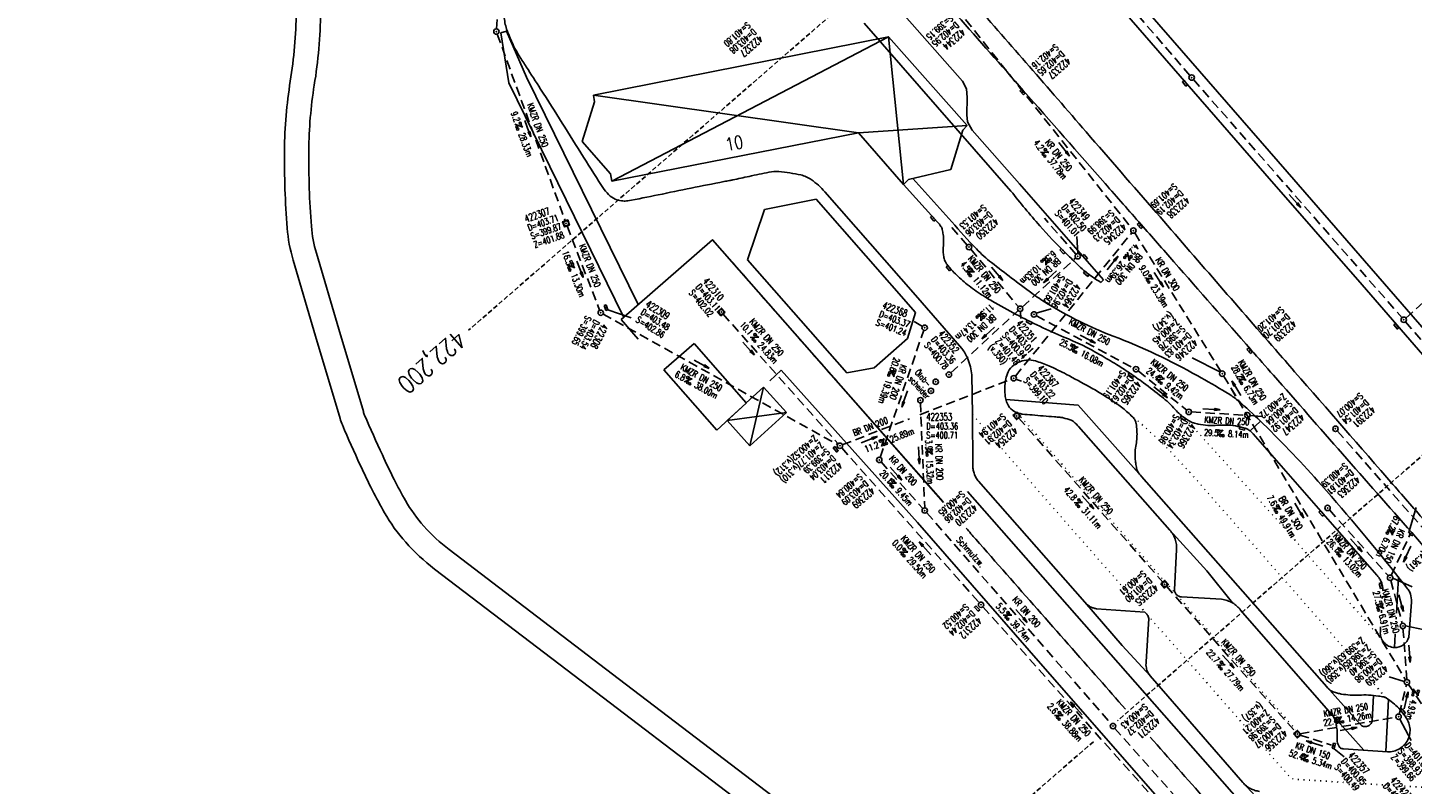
# Model space of a CAD drawing. Extents: x 451514 to 452057, y 434110 to 434694.
# Tile 13 of 16: x 451514 to 451706, y 434457 to 434562. Entities that reach past the tile are written whole.
import ezdxf
from ezdxf.enums import TextEntityAlignment as Align

# ---------------------------------------------------------------- set-up
doc = ezdxf.new("R2010")
doc.units = 0
doc.header["$LTSCALE"] = 1.3
doc.header["$MEASUREMENT"] = 0
for name, pattern in [('AUSGEZOGEN', [0]), ('GESTRICH-X2', [1.5, 1, -0.5]), ('GESTRICHELT', [0.75, 0.5, -0.25]), ('PUNKTX2_STR', [0.6, 0.1, -0.5])]:
    doc.linetypes.add(name, pattern=pattern)
doc.layers.get('0').update_dxf_attribs({"linetype": 'CONTINUOUS'})
for name, color, linetype in [('FBR', 8, 'CONTINUOUS'), ('GEBAEUDE', 6, 'CONTINUOUS'), ('HAUSNR', 7, 'AUSGEZOGEN'), ('HEKTOM', 1, 'GESTRICHELT'), ('KANAL', 7, 'GESTRICH-X2'), ('NUTZUNG', 8, 'PUNKTX2_STR'), ('PFEIL', 7, 'CONTINUOUS'), ('SCHACHTNR', 6, 'CONTINUOUS'), ('SCHMUTZWASSER', 30, 'GESTRICH-X2'), ('SCHRIFT', 7, 'CONTINUOUS'), ('SCHSYMBOL', 7, 'CONTINUOUS'), ('SIGNATUR', 7, 'CONTINUOUS'), ('TEXTO', 4, 'CONTINUOUS'), ('TEXTU', 4, 'CONTINUOUS')]:
    doc.layers.add(name, color=color, linetype=linetype)
doc.styles.add('ROMANS', font='romans.shx', dxfattribs={"width": 0.8})

# ---------------------------------------------------------------- blocks, each defined once
blk = doc.blocks.new('PFEIL2')
at = {"color": 0}
for p, q in [((0.88, 0), (-2.4, -0.01)), ((0.88, -0.27), (0.88, 0.28)), ((0.88, 0.28), (2.43, 0.01)), ((0.91, 0.27), (0.88, 0.26)), ((0.97, 0.26), (0.88, 0.25)), ((1.02, 0.25), (0.88, 0.23)), ((1.07, 0.24), (0.88, 0.21)), ((1.13, 0.23), (0.88, 0.19)), ((1.18, 0.22), (0.88, 0.17)), ((1.24, 0.21), (0.88, 0.15)), ((1.29, 0.21), (0.88, 0.14)), ((1.34, 0.2), (0.88, 0.12)), ((1.4, 0.19), (0.88, 0.1)), ((1.45, 0.18), (0.88, 0.08)), ((1.51, 0.17), (0.88, 0.06)), ((1.56, 0.16), (0.88, 0.04)), ((1.61, 0.15), (0.88, 0.02)), ((1.67, 0.14), (0.88, 0.01)), ((1.72, 0.13), (0.88, -0.01)), ((1.78, 0.12), (0.88, -0.03)), ((1.83, 0.11), (0.88, -0.05)), ((1.88, 0.1), (0.88, -0.07)), ((1.94, 0.09), (0.88, -0.09)), ((2.05, 0.08), (0.88, -0.12)), ((1.99, 0.08), (0.88, -0.11)), ((2.1, 0.07), (0.88, -0.14)), ((2.15, 0.06), (0.88, -0.16)), ((2.21, 0.05), (0.88, -0.18)), ((2.26, 0.04), (0.88, -0.2)), ((2.32, 0.03), (0.88, -0.22)), ((2.37, 0.02), (0.88, -0.23)), ((2.42, 0.01), (0.88, -0.25)), ((2.43, 0.01), (0.88, -0.27))]:
    blk.add_line(p, q, dxfattribs=at)
blk = doc.blocks.new('30')
at = {"color": 0}
for p, q in [((-0.75, -0.29), (-0.75, 0.29)), ((-0.75, 0.29), (0.75, 0.29)), ((0.75, 0.29), (0.75, -0.29)), ((0.75, -0.29), (-0.75, -0.29))]:
    blk.add_line(p, q, dxfattribs=at)
blk.add_point((0, 0), dxfattribs=at)
blk = doc.blocks.new('GST')
at = {"color": 0}
blk.add_circle((0, 0), 0.75, dxfattribs=at)
blk.add_point((0, 0), dxfattribs=at)
blk = doc.blocks.new('10')
blk.add_blockref('GST', (0, 0))
blk = doc.blocks.new('PROM')
blk.add_line((1.57, 1.82), (0.02, 0.02))
for centre, radius in [((0.32, 1.51), 0.317), ((0.94, 0.29), 0.283), ((1.64, 0.29), 0.283)]:
    blk.add_circle(centre, radius)
blk.add_arc((0.99, 2.68), 1.03, 239.1414, 303.3549)
blk = doc.blocks.new('17')
blk.add_lwpolyline([(-0.76, -1.22), (0.75, -1.22), (0.75, -1.8), (-0.76, -1.8)], close=True)
blk.add_blockref('GST', (0, 0))
blk = doc.blocks.new('20')
blk.add_lwpolyline([(-0.75, -0.75), (0.75, -0.75), (0.75, 0.75), (-0.75, 0.75)], close=True)
blk.add_circle((0, 0), 0.676)
blk.add_point((0, 0))
blk = doc.blocks.new('30S')
at = {"color": 0}
for p, q in [((-0.75, -0.58), (-0.75, 0)), ((-0.75, 0), (0.75, 0)), ((0.75, 0), (0.75, -0.58)), ((0.75, -0.58), (-0.75, -0.58))]:
    blk.add_line(p, q, dxfattribs=at)
blk.add_point((0, 0), dxfattribs=at)

msp = doc.modelspace()

# ---------------------------------------------------------------- linework, layer by layer
for points in [[(451674.44, 434554.24), (451674.93, 434553.67), (451674.71, 434553.48), (451674.22, 434554.05)], [(451703.79, 434520.51), (451704.28, 434519.94), (451704.06, 434519.75), (451703.57, 434520.32)]]:
    msp.add_lwpolyline(points, close=True)
at = {"layer": 'FBR'}
for p, q in [((451640.21, 434534.59), (451635.51, 434539.84)), ((451642.2, 434534.65), (451636.79, 434540.64))]:
    msp.add_line(p, q, dxfattribs=at)
for points in [[(451737.79, 434456.16, -0.007096), (451729.38, 434465.25, -0.001555), (451718.86, 434477.02, -0.00127), (451706.06, 434491.5, -0.000027), (451686.85, 434513.35, -0.000164), (451683.73, 434516.9, -0.000081), (451673.04, 434529.08, 0.000191), (451668.49, 434534.26, 0.000146), (451663.49, 434539.94, 0.000064), (451652.13, 434552.86, 0.000307), (451642.9, 434563.33, -0.000432), (451636.35, 434570.76, -0.000524), (451629.83, 434578.19, 0.000322), (451619.24, 434590.27, 0.00031), (451608.63, 434602.33, -0.000618), (451603.33, 434608.38, -0.000111), (451597.68, 434614.83, -0.000055), (451586.28, 434627.86, -0.000002), (451573.15, 434642.87, -0.000008), (451570.5, 434645.9, -0.000009), (451565.71, 434651.37, -0.000004), (451554.1, 434664.65, -0.000055), (451542.59, 434677.82, -0.000089), (451540.01, 434680.77, -0.000119)], [(451542.59, 434683.02, 0.000002), (451543.16, 434682.36, 0.00031), (451550.81, 434673.58, -0.000208), (451558.45, 434664.79, -0.000436), (451566.22, 434655.85, 0.000598), (451573.99, 434646.9, 0.000202), (451583.36, 434636.15, -0.000162), (451592.72, 434625.41, -0.000009), (451606.08, 434610.07, -0.000049), (451608.68, 434607.08, -0.000012), (451615.34, 434599.42, 0.000011), (451622.01, 434591.76, 0.000008), (451625.44, 434587.82, 0.000002), (451637.46, 434574.01, 0.000133), (451645.21, 434565.1, -0.00012), (451652.97, 434556.2, -0.000604), (451660.86, 434547.11, 0.000489), (451670.59, 434535.91, 0.000118), (451678.91, 434526.34, 0.000119), (451687.13, 434516.9, 0.000106), (451689.8, 434513.84, 0.000021), (451703.45, 434498.18, 0.000283), (451708.11, 434492.85, 0.000124), (451718.76, 434480.67, 0.003159)], [(451682.33, 434411.2), (451651.88, 434431.5), (451621.32, 434451.88), (451596.87, 434470.5), (451572.42, 434489.14, -0.048524), (451568.9, 434492.4, -0.052248), (451566.36, 434495.94, -0.011539), (451564.78, 434498.89, -0.010375), (451563.14, 434502.28, -0.004775), (451560.68, 434507.78, -0.030597), (451560.5, 434508.29), (451557.11, 434519.74), (451553.99, 434530.27, -0.052429), (451553.29, 434534.02, -0.021856), (451552.93, 434544.55, -0.037742), (451553.69, 434553.61, 0.037484), (451554.56, 434563.75, 0.017267), (451554.24, 434576.42, 0.027175), (451553.31, 434584.64, 0.008534), (451552.24, 434590.37, 0.012272), (451551.31, 434594.4, 0.011446), (451550.33, 434597.88, 0.007026), (451548.58, 434603.34, 0.02096), (451544.6, 434613.69, 0.021822)], [(451680.46, 434408.39), (451650.01, 434428.69), (451619.36, 434449.13), (451594.83, 434467.82), (451570.37, 434486.45, -0.048524), (451566.38, 434490.16, -0.052248), (451563.43, 434494.27, -0.011539), (451561.77, 434497.36, -0.010375), (451560.07, 434500.87, -0.004775), (451557.59, 434506.44, -0.030597), (451557.26, 434507.33), (451553.87, 434518.78), (451550.75, 434529.31, -0.052429), (451549.93, 434533.76, -0.021856), (451549.55, 434544.58, -0.037742), (451550.36, 434554.15, 0.037484), (451551.18, 434563.78, 0.017267), (451550.87, 434576.22, 0.027175), (451549.98, 434584.08, 0.008534), (451548.93, 434589.69, 0.012272), (451548.04, 434593.56, 0.011446), (451547.1, 434596.89, 0.007026), (451545.38, 434602.26, 0.02096), (451541.5, 434612.35, 0.021822)], [(451580.07, 434562.93, 0.067579), (451580.47, 434561.17, 0.021683), (451581.37, 434559.08, 0.030238), (451582.16, 434557.65, 0.000935), (451583.12, 434556.15, -0.000454), (451585.11, 434553.06, -0.003581), (451591.07, 434543.61, 0.007529), (451593.94, 434539.14, 0.075641), (451594.79, 434538.21, 0.091378), (451595.7, 434537.7, 0.054455), (451596.53, 434537.53, 0.069379), (451597.19, 434537.55, 0.00763), (451601.45, 434538.38, -0.003564), (451610.57, 434540.22, -0.000015), (451611.33, 434540.37, 0.000024), (451611.79, 434540.46, 0.007053), (451614.05, 434540.94, -0.005708), (451616.83, 434541.53, -0.071534), (451618.18, 434541.6, -0.031093), (451621.24, 434541.14, -0.100876), (451622.69, 434540.5, -0.063093), (451624.56, 434538.79)], [(451650.41, 434538.9, 0.014938), (451654.41, 434534.09, 0.018165), (451657.96, 434530.36, 0.00062), (451659.57, 434528.79, 0.001976), (451660.07, 434528.31, 0.031286), (451661.04, 434527.48, 0.018038), (451662.87, 434526.23)], [(451684.02, 434505.23, 0.04671), (451683.45, 434505.73, 0.07758), (451683.05, 434505.93, 0.014769), (451682.49, 434506.1, 0.014557), (451681.92, 434506.24, 0.07236), (451679.11, 434506.4, -0.075206), (451676.41, 434506.57, -0.008321), (451675.75, 434506.73, -0.028292), (451675.57, 434506.79, -0.041187), (451675.23, 434506.95, -0.021038), (451674.63, 434507.33, -0.057984), (451673.22, 434508.58, 0.042236), (451671.34, 434510.35, 0.008751), (451668.82, 434512.29, 0.011587), (451666.86, 434513.68, 0.009702), (451665.05, 434514.84, 0.007916), (451662.8, 434516.18, 0.031969), (451657.77, 434518.65, -0.024341), (451651.13, 434521.79, -0.007414), (451647.82, 434523.62, -0.014073), (451646.12, 434524.66, -0.027206), (451644.11, 434526.12, -0.030612), (451642.5, 434527.62, -0.012343), (451641.82, 434528.36, -0.027337), (451641.54, 434528.72, -0.026327), (451641.31, 434529.1, -0.038406), (451641.18, 434529.38, -0.043153), (451641.1, 434529.69, -0.021616), (451641.02, 434530.32, -0.048018), (451641.03, 434531.31, 0.042329), (451641.05, 434532.44, 0.022842), (451641, 434532.87, 0.013941), (451640.87, 434533.57, 0.090314), (451640.7, 434533.99, 0.053944), (451640.21, 434534.59)], [(451642.2, 434534.65, 0.018585), (451645.62, 434530.87, 0.033399), (451647.73, 434528.97, 0.007406), (451653.3, 434524.74, 0.020868), (451655.35, 434523.35, 0.046692), (451664.62, 434518.77, -0.037217), (451676.34, 434513.26, -0.004065), (451680.25, 434511, -0.018934), (451681.07, 434510.48, -0.030046), (451682.37, 434509.46, -0.011822), (451685.45, 434506.59, -0.018751), (451693.52, 434498.1, -0.012857), (451704.47, 434485, -0.00286), (451705.3, 434483.94, -0.006911), (451705.64, 434483.49, -0.099321), (451705.87, 434482.98, -0.049464), (451706.03, 434481.87)], [(451640.94, 434495.8), (451626.78, 434511.88, -0.000076), (451620.42, 434519.12, -0.000042), (451608.96, 434532.16)], [(451643.6, 434517.05, -0.029608), (451644.06, 434516.36, -0.029608), (451644.43, 434515.62, -0.041316), (451644.79, 434514.53, -0.041316), (451644.98, 434513.39)], [(451668.53, 434499.31, -0.049682), (451668.03, 434499.96, -0.086278), (451667.86, 434500.4, -0.018393), (451667.73, 434501.12, -0.019219), (451667.66, 434501.8, -0.061028), (451667.78, 434503.72, 0.060994), (451667.9, 434505.64, 0.029094), (451667.78, 434506.65, 0.070209), (451667.65, 434507.05, 0.063108), (451667.41, 434507.42, 0.03361), (451666.82, 434508.02, 0.026639), (451665.37, 434509.19, 0.018398), (451663.11, 434510.68, 0.00979), (451661.32, 434511.73, 0.00561), (451658.13, 434513.46, 0.019826), (451655.68, 434514.63, 0.026825), (451653.8, 434515.33, 0.098887), (451652.58, 434515.45, 0.093835), (451651.35, 434515.09, 0.099841), (451650.36, 434514.32, 0.108212), (451649.82, 434513.29, 0.032347), (451649.62, 434512.39, 0.032777), (451649.55, 434511.47, 0.037109), (451649.62, 434510.4, 0.050947), (451649.8, 434509.64, 0.110531), (451650.41, 434508.67, 0.122028), (451651.29, 434508.13, 0.011611), (451651.84, 434507.98, 0.040697), (451652, 434507.95, 0.002797), (451653.35, 434507.83, 0.00122), (451656.44, 434507.57, 0.000458), (451656.85, 434507.54, -0.000525), (451657.2, 434507.51, -0.044612), (451657.67, 434507.43, -0.018727), (451658.75, 434507.1, -0.09237), (451659.18, 434506.85, -0.051191), (451659.8, 434506.21)], [(451645.12, 434500.85, 0.042406), (451645.16, 434500.29, 0.042406), (451645.29, 434499.74, 0.047633), (451645.55, 434499.16, 0.047633), (451645.91, 434498.63)], [(451666.32, 434466.99, -0.000267), (451662.65, 434471.15, -0.000028), (451645.52, 434490.6, -0.000032), (451644.19, 434492.11)], [(451672.49, 434491.82, -0.05005), (451672.92, 434491.23, -0.05005), (451673.22, 434490.57, -0.049149), (451673.38, 434489.87, -0.049149), (451673.41, 434489.16)], [(451702.04, 434483.65, 0.048431), (451701.96, 434484.22, 0.048431), (451701.78, 434484.75, 0.04453), (451701.52, 434485.21, 0.04453), (451701.19, 434485.61)], [(451660.69, 434481.86, 0.051895), (451661.03, 434481.5, 0.051895), (451661.43, 434481.22, 0.047222), (451661.84, 434481.04, 0.047222), (451662.28, 434480.94)], [(451673.1, 434483.55, 0.09276), (451673.19, 434483.18, 0.09276), (451673.42, 434482.86, 0.089239), (451673.73, 434482.66, 0.089239), (451674.09, 434482.57)], [(451679.66, 434482.25, -0.051122), (451680.44, 434482.07, -0.051122), (451681.18, 434481.74, -0.04739), (451681.78, 434481.3, -0.04739), (451682.3, 434480.76)], [(451668.99, 434480.44, -0.04734), (451669.18, 434480.29, -0.04734), (451669.33, 434480.11, -0.058108), (451669.47, 434479.86, -0.058108), (451669.55, 434479.57)], [(451705.65, 434476.99, -0.165664), (451704.89, 434475.93, -0.165664), (451703.64, 434475.56, -0.205156), (451702.2, 434476.24, -0.205156), (451701.7, 434477.75)], [(451669.19, 434473.56, 0.042641), (451669.16, 434473.15, 0.042641), (451669.21, 434472.73, 0.063474), (451669.4, 434472.15, 0.063474), (451669.73, 434471.63)], [(451705.12, 434466.01, 0.036926), (451704.26, 434467.13, 0.045997), (451703.43, 434467.89, 0.009573), (451702.51, 434468.57, 0.073079), (451702.38, 434468.64, 0.03371), (451702.17, 434468.69, 0.009622), (451701.42, 434468.82, 0.051275), (451698.72, 434468.95, -0.056545), (451696.28, 434469.1, -0.020209), (451695.75, 434469.21, -0.017351), (451695.15, 434469.39, -0.088272), (451694.77, 434469.6, -0.052337), (451694.26, 434470.11)], [(451695.16, 434466.04, -0.026461), (451695.42, 434465.47, -0.04723), (451695.52, 434465.13, -0.006436), (451695.62, 434464.51, -0.01037), (451695.68, 434464.13, -0.045539), (451695.7, 434463.34, 0.044107), (451695.72, 434462.52, 0.053655), (451695.8, 434462.18, 0.045019), (451695.96, 434461.8, 0.14919), (451696.17, 434461.6, 0.092868), (451696.59, 434461.48)], [(451702.69, 434461.08, 0.145841), (451704.35, 434461.5, 0.145841), (451705.52, 434462.76, 0.145164), (451705.8, 434464.44, 0.145164), (451705.12, 434466.01)], [(451685.19, 434445.64, 0.000076), (451669.73, 434463.13, -0.000439)], [(451682.61, 434456.81, 0.048019), (451683.1, 434456.34, 0.048019), (451683.67, 434455.97, 0.045868), (451684.27, 434455.73, 0.045868), (451684.91, 434455.59)]]:
    msp.add_lwpolyline(points, format="xyb", dxfattribs=at)
for points in [[(451776.16, 434444.86), (451756.05, 434465.58), (451737.23, 434486.02), (451720.37, 434505.22), (451703.8, 434524.28), (451688.76, 434541.58), (451672.82, 434559.84), (451657.07, 434577.99), (451640.09, 434597.51), (451623.56, 434616.59), (451605.8, 434637.02), (451591.18, 434653.79), (451576.4, 434670.8), (451557.71, 434692.25), (451555.77, 434694.48)], [(451553.92, 434692.87), (451570.2, 434674.13), (451586.29, 434655.64), (451604.33, 434634.93), (451620.2, 434616.69), (451633.41, 434601.52), (451648.77, 434583.85), (451664.02, 434566.26), (451685.67, 434541.34), (451699.15, 434525.9), (451716.94, 434505.41), (451734.14, 434485.79), (451749.06, 434469.36), (451764.45, 434453.28)], [(451663.25, 434526.59), (451651.59, 434539.92), (451645.03, 434547.35), (451644.4, 434548.51), (451644.29, 434549.5), (451644.35, 434551.91), (451644.25, 434553.08), (451643.67, 434554.18), (451634.93, 434564.08), (451607.37, 434595.51), (451584.21, 434621.94), (451561.27, 434648.13)], [(451598.64, 434523.14), (451583.17, 434554.7), (451580.37, 434561.09)], [(451641.06, 434495.66), (451626.78, 434511.88), (451608.96, 434532.16), (451596.31, 434521.1)], [(451662.87, 434526.23), (451663.25, 434526.59)], [(451637.16, 434524.47), (451643.6, 434517.05)], [(451644.98, 434513.39), (451645.07, 434507.88), (451645.12, 434500.85)], [(451659.8, 434506.21), (451672.49, 434491.82)], [(451701.19, 434485.61), (451684.02, 434505.23)], [(451694.26, 434470.11), (451668.53, 434499.31)], [(451683.74, 434452.41), (451667.66, 434470.73), (451644.36, 434497.2)], [(451645.91, 434498.63), (451660.69, 434481.86)], [(451673.41, 434489.16), (451673.1, 434483.55)], [(451703.93, 434480.32), (451704.22, 434485.32)], [(451674.09, 434482.57), (451679.66, 434482.25)], [(451701.97, 434482.36), (451701.98, 434482.69)], [(451702.03, 434483.57), (451702.04, 434483.65)], [(451662.28, 434480.94), (451668.99, 434480.44)], [(451682.3, 434480.76), (451695.16, 434466.04)], [(451701.85, 434480.36), (451701.87, 434480.76)], [(451669.55, 434479.57), (451669.19, 434473.56)], [(451701.7, 434477.75), (451701.74, 434478.44)], [(451703.88, 434479.47), (451703.9, 434479.76)], [(451703.64, 434475.56), (451703.75, 434477.43)], [(451669.73, 434471.63), (451682.61, 434456.81)], [(451696.59, 434461.48), (451702.69, 434461.08)]]:
    msp.add_lwpolyline(points, dxfattribs=at)
at = {"layer": 'FBR', "flags": 128}
for points in [[(451580.37, 434561.09), (451579.61, 434560.85)], [(451596.64, 434521.43), (451580.71, 434553.92), (451579.61, 434560.85)], [(451630.01, 434562.19), (451650.41, 434538.9)], [(451624.56, 434538.79), (451637.16, 434524.47)], [(451596.31, 434521.1), (451598.65, 434518.36)], [(451618.49, 434514.05), (451616.95, 434512.59)], [(451618.49, 434514.05), (451637.43, 434492.89)], [(451649.7, 434509.98), (451659.75, 434509.19), (451668.53, 434499.31)], [(451685.07, 434506.96), (451683.61, 434505.61)], [(451637.43, 434492.89), (451654.83, 434472.95), (451675.29, 434449.59), (451698.03, 434423.63)], [(451672.49, 434491.82), (451677.59, 434486.22), (451681.18, 434481.74)], [(451660.69, 434481.86), (451665.83, 434475.83), (451669.73, 434471.63)], [(451706.03, 434481.87), (451705.65, 434476.99)], [(451694.26, 434470.11), (451698.88, 434464.91)], [(451700.56, 434465.36), (451700.73, 434468.91)], [(451702.84, 434468.33), (451702.45, 434461.1)], [(451695.16, 434466.04), (451697.51, 434463.43), (451699.4, 434461.3)], [(451682.61, 434456.81), (451685.46, 434453.7)]]:
    msp.add_lwpolyline(points, dxfattribs=at)
msp.add_lwpolyline([(451698.88, 434464.91, 0.151178), (451699.36, 434464.6, 0.151178), (451699.93, 434464.63, 0.131137), (451700.34, 434464.91, 0.131137), (451700.56, 434465.36)], format="xyb", dxfattribs=at)
at = {"layer": 'GEBAEUDE'}
for p, q in [((451592.47, 434552.22), (451633.42, 434560.29)), ((451594.99, 434540.29), (451633.42, 434560.29)), ((451633.42, 434560.29), (451644.31, 434547.99)), ((451635.5, 434539.83), (451633.42, 434560.29)), ((451590.89, 434545.77), (451592.6, 434551.31)), ((451592.6, 434551.31), (451592.47, 434552.22)), ((451592.47, 434552.22), (451629.25, 434547)), ((451629.25, 434547), (451644.31, 434547.99)), ((451643.75, 434547.37), (451642.05, 434541.91)), ((451644.31, 434547.99), (451643.75, 434547.37)), ((451594.81, 434541.32), (451590.89, 434545.77)), ((451629.25, 434547), (451594.99, 434540.29)), ((451635.5, 434539.83), (451629.25, 434547)), ((451642.05, 434541.91), (451636.2, 434540.49)), ((451594.99, 434540.29), (451594.81, 434541.32)), ((451636.2, 434540.49), (451635.5, 434539.83)), ((451616.18, 434536.33), (451623.36, 434537.77)), ((451623.36, 434537.77), (451637.17, 434522.06)), ((451613.85, 434529.37), (451616.18, 434536.33)), ((451627.64, 434513.69), (451613.85, 434529.37)), ((451637.17, 434522.06), (451636.05, 434518.44)), ((451636.05, 434518.44), (451631.41, 434514.39)), ((451602.24, 434514.1), (451606.41, 434517.75)), ((451606.41, 434517.75), (451613.63, 434509.5)), ((451609.57, 434505.74), (451602.24, 434514.1)), ((451631.41, 434514.39), (451627.64, 434513.69)), ((451613.63, 434509.5), (451616.06, 434511.71)), ((451616.06, 434511.71), (451614.17, 434503.53)), ((451616.06, 434511.71), (451619.25, 434508.18)), ((451613.66, 434509.46), (451609.57, 434505.74)), ((451611.01, 434507.05), (451613.66, 434509.46)), ((451613.63, 434509.5), (451613.66, 434509.46)), ((451613.66, 434509.46), (451613.63, 434509.5)), ((451619.25, 434508.18), (451611.01, 434507.05)), ((451614.17, 434503.53), (451611.01, 434507.05)), ((451619.25, 434508.18), (451614.17, 434503.53))]:
    msp.add_line(p, q, dxfattribs=at)
at = {"layer": 'HEKTOM'}
for p, q in [((451649.69, 434584.44), (451575.12, 434519.6)), ((451715.31, 434508.97), (451665.21, 434465.4)), ((451661.85, 434462.48), (451649.74, 434451.95))]:
    msp.add_line(p, q, dxfattribs=at)
at = {"layer": 'KANAL'}
for p, q in [((451579, 434561.41), (451580.81, 434590.56)), ((451646.47, 434588.44), (451675.25, 434554.94)), ((451644.12, 434562.72), (451667.19, 434533.72)), ((451579.09, 434560.69), (451588.53, 434534.78)), ((451675.75, 434554.38), (451704.72, 434521.31)), ((451588.78, 434534.06), (451593.31, 434522.38)), ((451644.34, 434531.41), (451641.81, 434534.3)), ((451659.44, 434530.14), (451655.05, 434535.13)), ((451651.03, 434513.22), (451667.19, 434533.12)), ((451667.59, 434533.12), (451679.56, 434513.88)), ((451644.84, 434530.84), (451651.44, 434522.84)), ((451705.22, 434521.28), (451716.36, 434531.25)), ((451651.97, 434522.81), (451659.41, 434529.62)), ((451642.06, 434513.69), (451651.41, 434522.31)), ((451593.78, 434521.84), (451626.34, 434503.72)), ((451610.44, 434521.84), (451626.41, 434503.84)), ((451653.94, 434521.59), (451667.44, 434514.34)), ((451705.19, 434520.75), (451729.69, 434492.53)), ((451637.78, 434507.87), (451650.44, 434512.78)), ((451668.06, 434513.94), (451674.81, 434508.5)), ((451679.94, 434513.25), (451683.03, 434508.12)), ((451679.94, 434513.25), (451705.19, 434471.06)), ((451627, 434503.69), (451636.32, 434507.3)), ((451651.47, 434507.44), (451671.5, 434484.62)), ((451675.47, 434508.25), (451682.84, 434507.81)), ((451695.72, 434505.62), (451730.19, 434466.47)), ((451626.91, 434503.28), (451646, 434481.78)), ((451694.62, 434494.66), (451702.81, 434485.5)), ((451703.22, 434485.56), (451705.84, 434491.31)), ((451672, 434484.06), (451689.94, 434463.81)), ((451703.16, 434484.87), (451704.72, 434478.91)), ((451646.5, 434481.22), (451671.91, 434452.78)), ((451704.84, 434478.19), (451705.38, 434471.12)), ((451704.31, 434466.31), (451705.31, 434470.37)), ((451705.59, 434470.44), (451725.62, 434441.12)), ((451690.53, 434463.59), (451703.84, 434465.87)), ((451690.53, 434463.41), (451694.91, 434462))]:
    msp.add_line(p, q, dxfattribs=at)
at = {"layer": 'NUTZUNG', "flags": 128}
for points in [[(451645.07, 434507.88), (451655.96, 434495.3), (451669.33, 434480.11)], [(451651.29, 434508.13), (451661.45, 434496.48), (451673.42, 434482.86)], [(451666.82, 434508.02), (451669.09, 434506.09), (451672.07, 434503.28), (451675.24, 434499.88), (451696.78, 434475.34), (451702.38, 434468.64)], [(451674.63, 434507.33), (451688.24, 434492.28), (451701.84, 434476.74)], [(451673.42, 434482.86), (451680.54, 434474.79), (451689.96, 434464.16)], [(451669.33, 434480.11), (451680.03, 434467.9), (451689.23, 434457.47), (451689.66, 434457.27), (451699.63, 434456.65), (451711.01, 434455.98)]]:
    msp.add_lwpolyline(points, dxfattribs=at)
at = {"layer": 'SCHACHTNR'}
for p, q in [((451659.71, 434530.26), (451659.58, 434532.62)), ((451594.45, 434522.4), (451597.7, 434521.32)), ((451651.74, 434522.18), (451651.78, 434521.23)), ((451653.93, 434521.95), (451655.99, 434522.55)), ((451679.42, 434513.84), (451675.55, 434515.78)), ((451651.17, 434512.77), (451651.87, 434512.54)), ((451683.62, 434507.76), (451685.19, 434507.61)), ((451705.71, 434491.71), (451706.68, 434494.99)), ((451703.42, 434485.19), (451706.13, 434483.96)), ((451705.18, 434478.57), (451707.82, 434478.03)), ((451705.01, 434470.84), (451702.92, 434471.5)), ((451704.42, 434465.63), (451705.97, 434462.65)), ((451695.29, 434461.48), (451696.68, 434460.4))]:
    msp.add_line(p, q, dxfattribs=at)
at = {"layer": 'SCHMUTZWASSER'}
for p, q in [((451638.11, 434520.13), (451636.45, 434521.11)), ((451632.25, 434501.94), (451638.31, 434519.59)), ((451637.84, 434509.5), (451638.44, 434494.94)), ((451632.38, 434501.31), (451638.19, 434494.84)), ((451638.69, 434494.28), (451664.34, 434464.94)), ((451664.81, 434464.38), (451684.75, 434441.88))]:
    msp.add_line(p, q, dxfattribs=at)

# ---------------------------------------------------------------- block references
for p, xscale, yscale, zscale, rotation in [((451675.5, 434554.66), 0.5000000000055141, 0.5000000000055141, 0.5000000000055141, 310.7939672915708), ((451704.95, 434521.04), 0.5000000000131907, 0.5000000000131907, 0.5000000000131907, 310.7797642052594)]:
    msp.add_blockref('GST', p, dxfattribs=dict(xscale=xscale, yscale=yscale, zscale=zscale, rotation=rotation))
at = {"layer": 'PFEIL'}
for p, xscale, yscale, zscale, rotation in [((451583.34, 434547.56), 0.5, 0.5, 0.5, 289.9777000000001), ((451657.8, 434544.69), 0.5, 0.5, 0.5, 308.4729), ((451689.85, 434537.52), 0.5, 0.5, 0.5, 311.2179), ((451664.52, 434528.91), 0.5, 0.5, 0.5, 50.979), ((451590.59, 434528.04), 0.5, 0.5, 0.5, 291.1720000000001), ((451648.49, 434527.42), 0.5, 0.5, 0.5, 309.6802), ((451655.84, 434527.01), 0.5, 0.5, 0.5, 222.3495), ((451670.93, 434526.61), 0.5, 0.5, 0.5, 301.8361), ((451647.25, 434519.22), 0.5, 0.5, 0.5, 222.7378), ((451661.08, 434518.36), 0.5, 0.5, 0.5, 331.7871), ((451613.98, 434517.06), 0.5, 0.5, 0.5, 311.5699), ((451607.46, 434514.88), 0.5, 0.5, 0.5, 330.9236), ((451681.71, 434511.54), 0.5, 0.5, 0.5, 121.1637), ((451635.65, 434510.06), 0.4999999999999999, 0.4999999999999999, 0.4999999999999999, 251.0325), ((451671.18, 434510.99), 0.5, 0.5, 0.5, 321.1047), ((451678.25, 434508.61), 0.5, 0.5, 0.5, 356.7459999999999), ((451630.75, 434504.4), 0.5, 0.5, 0.5, 21.2396), ((451637.64, 434502.2), 0.5, 0.5, 0.5, 272.2372), ((451634.43, 434499.7), 0.5, 0.5, 0.5, 311.9317), ((451661.11, 434495.7), 0.5, 0.5, 0.5, 311.3058), ((451690.44, 434494.55), 0.5, 0.5, 0.5, 300.9181), ((451638.48, 434489.33), 0.5, 0.5, 0.5, 131.6169), ((451698.34, 434489.75), 0.5, 0.5, 0.5, 311.8207), ((451705.41, 434488.52), 0.5, 0.5, 0.5, 245.3162), ((451704.58, 434481.73), 0.5, 0.5, 0.5, 284.7946), ((451651.87, 434479.94), 0.5, 0.5, 0.5, 311.1307), ((451680.59, 434473.6), 0.5, 0.5, 0.5, 311.5193), ((451705.75, 434474.68), 0.5, 0.5, 0.5, 274.1872), ((451705.29, 434468.23), 0.5, 0.5, 0.5, 76.3275), ((451659.49, 434467.11), 0.5, 0.5, 0.5, 131.7948), ((451697.28, 434464.25), 0.5, 0.5, 0.5, 9.768200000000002), ((451692.56, 434462.24), 0.5, 0.5, 0.5, 162.1081)]:
    msp.add_blockref('PFEIL2', p, dxfattribs=dict(at, xscale=xscale, yscale=yscale, zscale=zscale, rotation=rotation))
at = {"layer": 'SCHSYMBOL'}
for name, p, xscale, yscale, zscale, rotation in [('10', (451578.97, 434561.05), 0.5, 0.5, 0.5, 90), ('30', (451651.99, 434552.63), 0.5, 0.5, 0.5, 132.6530244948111), ('20', (451588.65, 434534.42), 0.5, 0.5, 0.5, 109.283963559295), ('30S', (451639.69, 434535.18), 0.4999999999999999, 0.4999999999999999, 0.4999999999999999, 311.9601453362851), ('10', (451667.41, 434533.43), 0.5, 0.5, 0.5, 90), ('30', (451668.3, 434534.07), 0.5, 0.5, 0.5, 131.4643887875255), ('10', (451644.59, 434531.13), 0.5, 0.5, 0.5, 90), ('30S', (451657.66, 434530.67), 0.5, 0.5, 0.5, 313.6073461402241), ('10', (451659.69, 434529.86), 0.5, 0.5, 0.5, 90), ('30S', (451660.59, 434529.63), 0.4999999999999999, 0.4999999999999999, 0.4999999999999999, 131.15881621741), ('30S', (451641.87, 434528.3), 0.5, 0.5, 0.5, 309.8019510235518), ('30S', (451660.98, 434527.53), 0.5, 0.5, 0.5, 320.7272696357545), ('10', (451593.46, 434522.02), 0.5, 0.5, 0.5, 90), ('30', (451594.2, 434522.72), 0.5, 0.5, 0.5, 107.0916431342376), ('20', (451610.19, 434522.13), 0.5, 0.5, 0.5, 131.0743067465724), ('10', (451651.69, 434522.57), 0.5, 0.5, 0.5, 90), ('10', (451653.6, 434521.78), 0.5, 0.5, 0.5, 90), ('10', (451638.43, 434519.94), 0.5, 0.5, 0.5, 90), ('30', (451683.54, 434516.73), 0.5, 0.5, 0.5, 132.4410521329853), ('10', (451667.77, 434514.18), 0.5, 0.5, 0.5, 90), ('10', (451639.97, 434512.44), 0.5, 0.5, 0.5, 311.008), ('10', (451641.8, 434513.43), 0.5, 0.5, 0.5, 90), ('10', (451650.8, 434512.93), 0.5, 0.5, 0.5, 90), ('30S', (451667.15, 434513.48), 0.5, 0.5, 0.5, 325.0283296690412), ('10', (451679.74, 434513.56), 0.5, 0.5, 0.5, 90), ('10', (451639.3, 434511.18), 0.5, 0.5, 0.5, 311.008), ('10', (451637.84, 434509.88), 0.5, 0.5, 0.5, 90), ('20', (451651.22, 434507.71), 0.5, 0.5, 0.5, 310.1801982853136), ('30S', (451674.39, 434507.5), 0.5, 0.5, 0.5, 322.4993344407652), ('10', (451675.1, 434508.26), 0.5, 0.5, 0.5, 90), ('10', (451683.23, 434507.8), 0.5, 0.5, 0.5, 90), ('30S', (451682.54, 434506.09), 0.5, 0.5, 0.5, 343.9585027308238), ('10', (451695.47, 434505.91), 0.5, 0.5, 0.5, 90), ('17', (451626.66, 434503.55), 0.5, 0.5, 0.5, 310.6817928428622), ('10', (451632.13, 434501.6), 0.5, 0.5, 0.5, 90), ('10', (451694.37, 434494.93), 0.5, 0.5, 0.5, 90), ('10', (451638.44, 434494.57), 0.5, 0.5, 0.5, 90), ('30S', (451693.63, 434494.25), 0.5, 0.5, 0.5, 310.9925405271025), ('30', (451705.94, 434491.42), 0.5, 0.5, 0.5, 131.171405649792), ('10', (451703.05, 434485.23), 0.5, 0.5, 0.5, 90), ('20', (451671.75, 434484.34), 0.5, 0.5, 0.5, 310.5917035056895), ('30S', (451701.91, 434484.16), 0.5, 0.5, 0.5, 282.7795486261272), ('17', (451646.26, 434481.49), 0.5, 0.5, 0.5, 313.0928221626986), ('10', (451704.82, 434478.55), 0.5, 0.5, 0.5, 90), ('10', (451705.39, 434470.74), 0.5, 0.5, 0.5, 90), ('30S', (451704.73, 434466.56), 0.5, 0.5, 0.5, 128.1858006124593), ('10', (451664.58, 434464.64), 0.5, 0.5, 0.5, 90), ('10', (451704.22, 434465.95), 0.5, 0.5, 0.5, 90), ('20', (451690.17, 434463.53), 0.5, 0.5, 0.5, 311.3067400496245), ('30', (451695.25, 434461.89), 0.5, 0.5, 0.5, 75.06527231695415)]:
    msp.add_blockref(name, p, dxfattribs=dict(at, xscale=xscale, yscale=yscale, zscale=zscale, rotation=rotation))
at = {"layer": 'SIGNATUR', "xscale": 0.5, "yscale": 0.5, "zscale": 0.5, "rotation": 332.3355256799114}
msp.add_blockref('30S', (451653.01, 434520.82), dxfattribs=at)
at = {"layer": 'TEXTU', "xscale": 0.5, "yscale": 0.5, "zscale": 0.5}
for p, rotation in [((451581.51, 434548.22), 289.9777000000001), ((451654.48, 434544.31), 308.4729), ((451655.23, 434529.84), 222.3495000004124), ((451666.61, 434530.42), 230.9789999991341), ((451588.74, 434528.66), 291.1720000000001), ((451644.14, 434527.71), 309.6802), ((451668.99, 434526.88), 301.8361), ((451646.21, 434522.09), 222.7378000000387), ((451614.2, 434518.59), 311.5699), ((451658.64, 434516.81), 331.7871), ((451605.04, 434512.43), 330.9236), ((451633.57, 434514.18), 251.0325000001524), ((451670.54, 434512.65), 321.1047), ((451681.88, 434512.85), 301.1636999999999), ((451679.03, 434504.86), 356.7459999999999), ((451632.42, 434503.45), 21.2396), ((451638.59, 434503.08), 272.2372), ((451633.31, 434498.35), 311.9317), ((451659.16, 434495.65), 311.3058), ((451686.73, 434494.95), 300.9181), ((451702.88, 434492.25), 245.3162000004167), ((451634.91, 434488.79), 311.6169), ((451695.39, 434488.81), 311.8207), ((451649.31, 434480.03), 311.1307), ((451701.09, 434481.5), 284.7946), ((451678.96, 434473.12), 311.5193), ((451706.26, 434469.83), 256.3275000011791), ((451656.45, 434466.12), 311.7948), ((451695.69, 434464.96), 9.768200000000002), ((451690.69, 434459.96), 342.1081)]:
    msp.add_blockref('PROM', p, dxfattribs=dict(at, rotation=rotation))

# ---------------------------------------------------------------- texts
at = {"layer": 'HAUSNR', "style": 'ROMANS', "width": 0.8}
msp.add_text('10', height=1.8, rotation=11.0817, dxfattribs=at).set_placement((451610.95, 434544.43))
at = {"layer": 'HEKTOM', "style": 'ROMANS', "width": 0.8}
msp.add_text('422,200', height=2.5, rotation=221.008, dxfattribs=at).set_placement((451573.41, 434519.78))
at = {"layer": 'SCHACHTNR', "style": 'ROMANS'}
for s, height, rotation, width, p in [('S=399.15', 0.9, 220.9798, 0.6, (451641.9, 434563.4)), ('S=401.80', 0.9, 221.1935, 0.6, (451613.77, 434562.45)), ('D=403.08', 0.9, 221.1935, 0.6, (451614.59, 434561.51)), ('D=402.95', 0.9, 220.9798, 0.6, (451642.72, 434562.45)), ('422344', 1, 220.9798, 0.7, (451643.54, 434561.51)), ('422327', 1, 221.1935, 0.7, (451615.42, 434560.57)), ('S=402.16', 0.9, 220.8192, 0.6, (451656.55, 434559.39)), ('D=402.65', 0.9, 220.8192, 0.6, (451657.37, 434558.45)), ('422337', 1, 220.8192, 0.7, (451658.19, 434557.5)), ('S=401.69', 0.9, 221.5206, 0.6, (451673.01, 434540.05)), ('422349', 1, 311.3054, 0.7, (451658.31, 434537.41)), ('D=402.19', 0.9, 221.5206, 0.6, (451673.84, 434539.11)), ('422338', 1, 221.5206, 0.7, (451674.67, 434538.17)), ('422307', 1, 19.284, 0.7, (451583.09, 434534.54)), ('S=401.53', 0.9, 220.6614, 0.6, (451646.54, 434537.1)), ('D=403.06', 0.9, 220.6614, 0.6, (451647.35, 434536.16)), ('S=401.01', 0.9, 311.3054, 0.6, (451656.44, 434535.76)), ('D=402.50', 0.9, 311.3054, 0.6, (451657.37, 434536.58)), ('S=398.99', 0.9, 221.0386, 0.6, (451664.26, 434536.38)), ('D=403.71', 0.9, 19.284, 0.6, (451583.5, 434533.36)), ('S=399.87', 0.9, 19.284, 0.6, (451583.91, 434532.18)), ('422350', 1, 220.6614, 0.7, (451648.17, 434535.21)), ('D=402.23', 0.9, 221.0386, 0.6, (451665.08, 434535.43)), ('422345', 1, 221.0386, 0.7, (451665.91, 434534.49)), ('Z=401.88', 0.9, 19.284, 0.6, (451584.32, 434531)), ('D=403.11', 0.9, 310.2088, 0.6, (451606.59, 434525.54)), ('422310', 1, 310.2088, 0.7, (451607.55, 434526.34)), ('S=401.60', 0.9, 238.9804, 0.6, (451657.17, 434527.41)), ('D=402.96', 0.9, 238.9804, 0.6, (451658.24, 434526.77)), ('422364', 1, 238.9804, 0.7, (451659.31, 434526.12)), ('S=402.02', 0.9, 310.2088, 0.6, (451605.64, 434524.73)), ('D=403.48', 0.9, 327.9376, 0.6, (451598.91, 434521.87)), ('422309', 1, 327.9376, 0.7, (451599.58, 434522.93)), ('D=403.37', 0.9, 339.2138, 0.6, (451632.01, 434521.49)), ('422368', 1, 339.2138, 0.7, (451632.45, 434522.66)), ('(v.347)', 0.9, 221.9654, 0.6, (451672.49, 434522.16)), ('S=401.20', 0.9, 221.4008, 0.6, (451687.85, 434522.93)), ('S=399.65', 0.9, 242.9679, 0.6, (451591.41, 434521.7)), ('D=403.54', 0.9, 242.9679, 0.6, (451592.53, 434521.13)), ('422308', 1, 242.9679, 0.7, (451593.64, 434520.57)), ('S=402.86', 0.9, 327.9376, 0.6, (451598.25, 434520.81)), ('S=401.24', 0.9, 339.2138, 0.6, (451631.57, 434520.32)), ('422351', 1, 310.4134, 0.7, (451651.04, 434520.45)), ('Z=400.45', 0.9, 221.9654, 0.6, (451673.29, 434521.22)), ('S=398.78', 0.9, 221.9654, 0.6, (451674.12, 434520.29)), ('D=401.70', 0.9, 221.4008, 0.6, (451688.67, 434521.99)), ('422339', 1, 221.4008, 0.7, (451689.5, 434521.05)), ('D=403.36', 0.9, 309.764, 0.6, (451639.27, 434518.25)), ('422352', 1, 309.764, 0.7, (451640.23, 434519.05)), ('Z=401.48', 0.9, 310.4134, 0.6, (451648.18, 434518.02)), ('S=400.94', 0.9, 310.4134, 0.6, (451649.13, 434518.83)), ('D=403.01', 0.9, 310.4134, 0.6, (451650.08, 434519.64)), ('D=401.83', 0.9, 221.9654, 0.6, (451674.96, 434519.36)), ('S=400.78', 0.9, 309.764, 0.6, (451638.31, 434517.45)), ('(v.350)', 0.9, 310.4134, 0.6, (451647.21, 434517.22)), ('422346', 1, 221.9654, 0.7, (451675.8, 434518.43)), ('422367', 1, 311.0508, 0.7, (451653.97, 434514.2)), ('S=399.10', 0.9, 311.0508, 0.6, (451652.08, 434512.56)), ('D=403.22', 0.9, 311.0508, 0.6, (451653.03, 434513.38)), ('S=401.19', 0.9, 234.1149, 0.6, (451665.72, 434514.1)), ('D=402.63', 0.9, 234.1149, 0.6, (451666.74, 434513.37)), ('422365', 1, 234.1149, 0.7, (451667.75, 434512.64)), ('Z=400.72', 0.9, 221.2033, 0.6, (451688.16, 434510.88)), ('S=400.07', 0.9, 221.0028, 0.6, (451698.82, 434511)), ('S=400.64', 0.9, 221.2033, 0.6, (451688.98, 434509.94)), ('D=401.92', 0.9, 221.2033, 0.6, (451689.8, 434509)), ('D=401.54', 0.9, 221.0028, 0.6, (451699.64, 434510.06)), ('422391', 1, 221.0028, 0.7, (451700.46, 434509.12)), ('S=401.94', 0.9, 220.1802, 0.6, (451649.23, 434508.12)), ('D=402.91', 0.9, 220.1802, 0.6, (451650.04, 434507.16)), ('S=400.96', 0.9, 240.3743, 0.6, (451673.09, 434507.98)), ('D=402.34', 0.9, 240.3743, 0.6, (451674.18, 434507.36)), ('422347', 1, 221.2033, 0.7, (451690.63, 434508.06)), ('Z=400.52(v.312)', 0.9, 222.757, 0.6, (451623.04, 434505.09)), ('422354', 1, 220.1802, 0.7, (451650.85, 434506.21)), ('422366', 1, 240.3743, 0.7, (451675.27, 434506.74)), ('Z=401.77(v.310)', 0.9, 222.757, 0.6, (451623.89, 434504.17)), ('S=399.39', 0.9, 222.757, 0.6, (451624.74, 434503.25)), ('D=403.04', 0.9, 222.757, 0.6, (451625.59, 434502.33)), ('422311', 1, 222.757, 0.7, (451626.44, 434501.42)), ('S=400.39', 0.9, 221.2786, 0.6, (451696.7, 434501.26)), ('S=400.84', 0.9, 220.9704, 0.6, (451629.33, 434499.76)), ('D=401.61', 0.9, 221.2786, 0.6, (451697.53, 434500.32)), ('422363', 1, 221.2786, 0.7, (451698.35, 434499.38)), ('D=403.09', 0.9, 220.9704, 0.6, (451630.15, 434498.81)), ('422369', 1, 220.9704, 0.7, (451630.97, 434497.87)), ('S=400.65', 0.9, 222.34, 0.6, (451643.52, 434497.37)), ('D=402.86', 0.9, 222.34, 0.6, (451644.36, 434496.45)), ('422370', 1, 222.34, 0.7, (451645.2, 434495.52)), ('(v.361)', 0.9, 221.3044, 0.6, (451707.72, 434488.87)), ('S=400.61', 0.9, 220.5917, 0.6, (451668.71, 434486.31)), ('D=401.80', 0.9, 220.5917, 0.6, (451669.53, 434485.36)), ('422355', 1, 220.5917, 0.7, (451670.34, 434484.41)), ('S=400.52', 0.9, 223.0928, 0.6, (451644.06, 434481.69)), ('D=402.44', 0.9, 223.0928, 0.6, (451644.92, 434480.78)), ('422312', 1, 223.0928, 0.7, (451645.77, 434479.86)), ('Z=399.63(v.360)', 0.9, 219.8515, 0.6, (451699.05, 434477.03)), ('Z=398.85(v.358)', 0.9, 219.8515, 0.6, (451699.85, 434476.07)), ('S=398.40', 0.9, 219.8515, 0.6, (451700.66, 434475.11)), ('D=400.98', 0.9, 219.8515, 0.6, (451701.46, 434474.15)), ('422359', 1, 219.8515, 0.7, (451702.26, 434473.19)), ('S=400.43', 0.9, 221.2435, 0.6, (451668.91, 434467.83)), ('D=402.37', 0.9, 221.2435, 0.6, (451669.74, 434466.89)), ('(v.357)', 0.9, 221.3067, 0.6, (451684.9, 434467.99)), ('Z=400.21', 0.9, 221.3067, 0.6, (451685.79, 434467.01)), ('422371', 1, 221.2435, 0.7, (451670.56, 434465.95)), ('S=399.98', 0.9, 221.3067, 0.6, (451686.62, 434466.07)), ('D=400.97', 0.9, 221.3067, 0.6, (451687.44, 434465.13)), ('422356', 1, 221.3067, 0.7, (451688.27, 434464.19)), ('422357', 1, 311.543, 0.7, (451697.13, 434460.52)), ('Z=399.66', 0.9, 310.5172, 0.6, (451703.12, 434460.27)), ('S=398.93', 0.9, 310.5172, 0.6, (451704.07, 434461.08)), ('D=401.03', 0.9, 310.5172, 0.6, (451705.02, 434461.89)), ('S=400.49', 0.9, 311.543, 0.6, (451695.26, 434458.87)), ('D=400.95', 0.9, 311.543, 0.6, (451696.2, 434459.69)), ('D=401.20', 0.9, 311.1172, 0.6, (451702.03, 434456.26)), ('422423', 1, 311.1172, 0.7, (451702.97, 434457.08))]:
    msp.add_text(s, height=height, rotation=rotation, dxfattribs=dict(at, width=width)).set_placement(p)
for s, height, width, p in [('422353', 1, 0.7, (451638.65, 434507.08)), ('D=403.36', 0.9, 0.6, (451638.65, 434505.83)), ('S=400.71', 0.9, 0.6, (451638.65, 434504.58))]:
    msp.add_text(s, height=height, dxfattribs=dict(at, width=width)).set_placement(p)
at = {"layer": 'SCHMUTZWASSER', "style": 'ROMANS', "width": 0.8}
msp.add_text('Schmutzw.', height=0.9, rotation=311.6758, dxfattribs=at).set_placement((451642.76, 434490.45))
at = {"layer": 'SCHRIFT', "style": 'ROMANS', "width": 0.8}
for s, p in [('scheider', (451636.12, 434512.77)), ('Ölab-', (451637, 434513.68))]:
    msp.add_text(s, height=0.8, rotation=312.2368, dxfattribs=at).set_placement(p)
at = {"layer": 'TEXTO', "style": 'ROMANS'}
for s, rotation, width, p in [('KMZR DN 250', 289.9777, 0.75, (451584.28, 434547.91)), ('KR DN 250', 308.4729, 0.75, (451656.68, 434543.59)), ('KMZR DN 250', 291.172, 0.6, (451591.53, 434528.41)), ('BR DN 300', 230.979, 0.75, (451666.42, 434528.36)), ('KMZR DN 250', 309.6802, 0.6, (451646.39, 434527.06)), ('BR DN 300', 222.3495, 0.6, (451654.96, 434528.03)), ('KR DN 300', 301.8361, 0.75, (451671.77, 434527.13)), ('KMZR DN 250', 311.5699, 0.75, (451616.16, 434518.3)), ('BR DN 300', 222.7378, 0.6, (451646, 434520.21)), ('KMZR DN 250', 331.7871, 0.6, (451661.11, 434518.98)), ('KMZR DN 250', 330.9236, 0.75, (451607.22, 434512.63)), ('KMZR DN 250', 321.1047, 0.6, (451672.15, 434513.02)), ('KMZR DN 250', 301.1637, 0.6, (451683.52, 434512.44)), ('KR DN 200', 251.0325, 0.6, (451634.35, 434512.53)), ('BR DN 200', 21.2396, 0.75, (451631.05, 434505.8)), ('KMZR DN 250', 356.746, 0.6, (451680.36, 434506.57)), ('KR DN 200', 272.2372, 0.6, (451640, 434501.29)), ('KR DN 200', 311.9317, 0.6, (451635.11, 434499.82)), ('KMZR DN 250', 311.3058, 0.75, (451661.88, 434496.34)), ('BR DN 300', 300.9181, 0.75, (451688.87, 434493.98)), ('KMZR DN 250', 311.6169, 0.75, (451637.19, 434488.21)), ('KMZR DN 250', 311.8207, 0.6, (451697.15, 434488.61)), ('KR DN 150', 245.3162, 0.6, (451703.29, 434489.81)), ('KR DN 200', 311.1307, 0.75, (451652.23, 434480.18)), ('KMZR DN 250', 284.7946, 0.6, (451702.7, 434480.49)), ('KMZR DN 250', 311.5193, 0.75, (451681.67, 434473.86)), ('KMZR DN 250', 311.7948, 0.75, (451658.78, 434465.51)), ('KMZR DN 250', 9.7682, 0.6, (451696.98, 434466.44)), ('KR DN 150', 342.1081, 0.6, (451692.17, 434460.8))]:
    msp.add_text(s, height=0.9, rotation=rotation, dxfattribs=dict(at, width=width)).set_placement(p, align=Align.CENTER)
at = {"layer": 'TEXTU', "style": 'ROMANS'}
for s, rotation, width, p in [('9.2', 289.9777, 0.75, (451580.97, 434549.75)), ('28.33m', 289.9777, 0.75, (451582.03, 434546.81)), ('4.2', 308.4729, 0.75, (451653.48, 434545.58)), ('37.78m', 308.4729, 0.75, (451655.42, 434543.14)), ('16.5', 291.172, 0.6, (451588.06, 434530.38)), ('6.5', 222.3495, 0.6, (451656.19, 434530.7)), ('4.2', 230.979, 0.75, (451667.63, 434531.68)), ('4.5', 309.6802, 0.6, (451643.3, 434528.7)), ('10.83m', 222.3495, 0.6, (451654.12, 434528.83)), ('26.39m', 230.979, 0.75, (451665.66, 434529.24)), ('9.0', 301.8361, 0.75, (451668.15, 434528.25)), ('13.30m', 291.172, 0.6, (451589.28, 434527.25)), ('11.12m', 309.6802, 0.6, (451645.08, 434526.55)), ('23.39m', 301.8361, 0.75, (451669.77, 434525.6)), ('11.9', 222.7378, 0.6, (451647.55, 434523.34)), ('10.1', 311.5699, 0.75, (451612.68, 434520.3)), ('13.47m', 222.7378, 0.6, (451645.11, 434521.09)), ('25.5', 331.7871, 0.6, (451657.03, 434517.66)), ('24.83m', 311.5699, 0.75, (451615.18, 434517.46)), ('16.08m', 331.7871, 0.6, (451659.97, 434516.09)), ('20.6', 251.0325, 0.6, (451634.18, 434515.9)), ('24.4', 321.1047, 0.6, (451669.11, 434513.79)), ('28.2', 301.1637, 0.6, (451680.95, 434514.42)), ('6.8', 330.9236, 0.75, (451603.64, 434513.2)), ('19.39m', 251.0325, 0.6, (451633.09, 434512.77)), ('38.00m', 330.9236, 0.75, (451606.36, 434511.7)), ('9.42m', 321.1047, 0.6, (451671.71, 434511.7)), ('6.73m', 301.1637, 0.6, (451682.67, 434511.55)), ('25.89m', 21.2396, 0.75, (451633.82, 434503.99)), ('29.5', 356.746, 0.6, (451677.2, 434504.98)), ('8.14m', 356.746, 0.6, (451680.54, 434504.79)), ('11.2', 21.2396, 0.75, (451630.29, 434502.62)), ('3.9', 272.2372, 0.6, (451638.52, 434504.37)), ('15.32m', 272.2372, 0.6, (451638.65, 434501.59)), ('20.1', 311.9317, 0.6, (451632.09, 434499.7)), ('9.45m', 311.9317, 0.6, (451634.31, 434497.23)), ('42.8', 311.3058, 0.75, (451657.66, 434497.38)), ('7.6', 300.9181, 0.75, (451685.9, 434496.35)), ('31.11m', 311.3058, 0.75, (451660.16, 434494.53)), ('49.91m', 300.9181, 0.75, (451687.49, 434493.66)), ('67.2', 245.3162, 0.6, (451703.63, 434493.9)), ('0.0', 311.6169, 0.75, (451633.84, 434490)), ('26.1', 311.8207, 0.6, (451694.16, 434490.16)), ('6.70m', 245.3162, 0.6, (451702.26, 434490.9)), ('29.50m', 311.6169, 0.75, (451635.9, 434487.66)), ('13.02m', 311.8207, 0.6, (451696.38, 434487.7)), ('5.5', 311.1307, 0.75, (451648.26, 434481.24)), ('27.5', 284.7946, 0.6, (451700.63, 434483.27)), ('6.91m', 284.7946, 0.6, (451701.48, 434480.05)), ('39.74m', 311.1307, 0.75, (451650.29, 434478.89)), ('22.7', 311.5193, 0.75, (451677.45, 434474.82)), ('27.79m', 311.5193, 0.75, (451679.95, 434472.01)), ('4.93m', 256.3275, 0.6, (451705.9, 434468.36)), ('2.6', 311.7948, 0.75, (451655.38, 434467.33)), ('14.26m', 9.7682, 0.6, (451697.16, 434465.21)), ('38.88m', 311.7948, 0.75, (451657.44, 434464.99)), ('22.4', 9.7682, 0.6, (451693.88, 434464.65)), ('52.4', 342.1081, 0.6, (451688.94, 434460.52)), ('5.34m', 342.1081, 0.6, (451692.13, 434459.49))]:
    msp.add_text(s, height=0.9, rotation=rotation, dxfattribs=dict(at, width=width)).set_placement(p)

doc.saveas('drawing.dxf')
